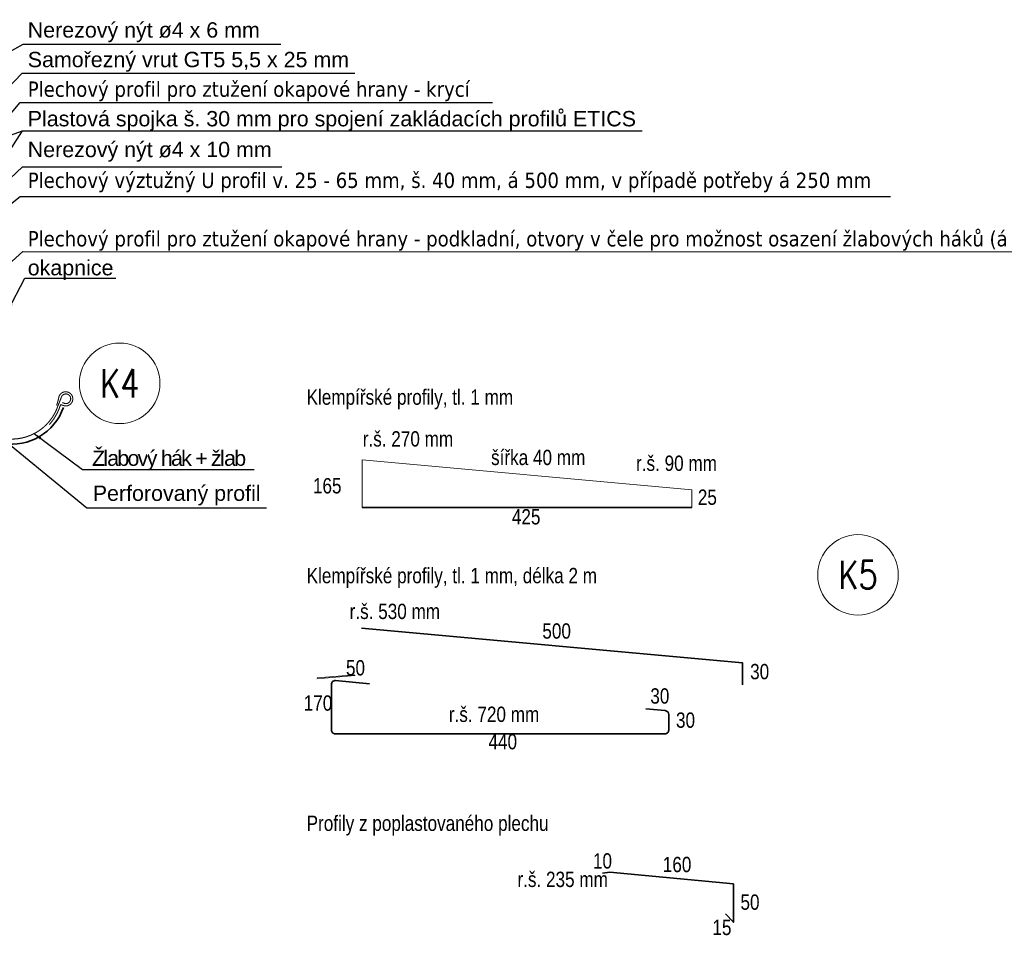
# Model space of a CAD drawing. Header units: millimetres. Extents: x -485339 to 350584, y -1189936 to 0.
# Tile 7 of 256: x -314800 to -313516, y -1062467 to -1061272. Entities that reach past the tile are written whole.
import ezdxf
from ezdxf.enums import TextEntityAlignment as Align

# ---------------------------------------------------------------- set-up
doc = ezdxf.new("R2010")
doc.units = ezdxf.units.MM
doc.header["$LTSCALE"] = 10
for name, color, linetype, lineweight in [('N_klemp', 220, 'Continuous', 35), ('N_popis', 10, 'Continuous', 18), ('N_čáry_plné', 10, 'Continuous', 18)]:
    doc.layers.add(name, color=color, linetype=linetype, lineweight=lineweight)
doc.styles.add('Andy', font='arial.ttf')
doc.styles.get("Standard").update_dxf_attribs({"font": 'simplex.shx', "width": 0.8})
doc.dimstyles.get("Standard").update_dxf_attribs({"dimtxt": 0.18, "dimasz": 0.18, "dimexe": 0.18, "dimexo": 0.0625, "dimgap": 0.09, "dimtad": 0, "dimtih": 1, "dimtoh": 1, "dimdec": 4, "dimzin": 0, "dimdsep": 46, "dimtxsty": 'Standard', "dimcen": 0.09, "dimadec": 0, "dimazin": 0, "dimtfac": 1, "dimtdec": 4, "dimtofl": 0, "dimtmove": 0, "dimatfit": 3, "dimfxl": 1, "dimtolj": 1, "dimtzin": 0, "dimarcsym": 0})

# ---------------------------------------------------------------- blocks, each defined once
blk = doc.blocks.new('Žlab')
at = {"layer": 'N_klemp', "ltscale": 0.4}
for points in [[(58.4, 65.8, 1.39, 1.39, -2.435749), (66.2, 74.4, 1.39, 1.39, 0)], [(-70.7, 49.5, 1.39, 1.39, -2.196165), (-62.2, 60.6, 1.39, 1.39, 0)], [(66.5, 66.8, 1.39, 1.39, -0.107283), (61.6, 38.4, 1.39, 1.39, 0)], [(66.5, 66.8, 1.39, 1.39, 0), (66.2, 74.4, 1.39, 1.39, 0)], [(-65.3, 50.7, 1.39, 1.39, 0), (-70.9, 49.5, 1.39, 1.39, 0)], [(-52.8, 23.3, 1.39, 1.39, -0.109402), (-65.3, 50.7, 1.39, 1.39, 0)], [(-60.1, 49.2, 1.39, 1.39, -0.045148), (-62.2, 60.8, 1.39, 1.39, 0)]]:
    blk.add_lwpolyline(points, format="xyseb", dxfattribs=at)
at = {"layer": 'N_klemp', "ltscale": 0.4, "const_width": 1.39}
for points in [[(58.2, 68.5, -2.435562), (63.4, 74.3, -0.410583)], [(-69.9, 52.8, -2.812669), (-65.2, 59.2, -0.355534)], [(63.8, 66.7, -0.916331), (-62.3, 50, -1.091309)]]:
    blk.add_lwpolyline(points, format="xyb", dxfattribs=at)
for points in [[(63.8, 66.7), (63.4, 74.3)], [(-69.9, 52.8), (-67.1, 53.5)], [(-62.3, 50), (-65.2, 59.2)], [(-58.8, 49.6), (-58.8, 49.6)]]:
    blk.add_lwpolyline(points, dxfattribs=at)

msp = doc.modelspace()

# ---------------------------------------------------------------- linework, layer by layer
at = {"layer": 'N_klemp', "lineweight": 18}
for p, q in [((-314353.8, -1061846.9), (-313923.8, -1061885.9)), ((-314353.8, -1061908.9), (-314353.8, -1061846.9)), ((-313923.8, -1061908.9), (-313923.8, -1061885.9))]:
    msp.add_line(p, q, dxfattribs=at)
at = {"layer": 'N_klemp', "lineweight": 35}
for points in [[(-314743.4, -1061778.4, -0.845554), (-314882.1, -1061755.2, -0.010853), (-314877.8, -1061685.9, 0.191399), (-314878.7, -1061684, -0.02671), (-314878.7, -1061684, 0.139186), (-314878.7, -1061684, 6.378888)], [(-314344, -1062139.2), (-314388.3, -1062135, 0.44165), (-314393.8, -1062140), (-314393.8, -1062199.5, 0.414214), (-314388.8, -1062204.5), (-313958.8, -1062204.5, 0.414214), (-313953.8, -1062199.5), (-313953.8, -1062179.1, 0.387902), (-313958.3, -1062174.1), (-313983.6, -1062171.8)]]:
    msp.add_lwpolyline(points, format="xyb", dxfattribs=at)
for points in [[(-314353.8, -1061908.9), (-313923.8, -1061908.9)], [(-314354.5, -1062066.7), (-313857.4, -1062111.9), (-313857.4, -1062140.6)], [(-314040.3, -1062386.1), (-314030.4, -1062384.9), (-314030.4, -1062384.9), (-313869.3, -1062400.3), (-313869.3, -1062450.2), (-313869.3, -1062450.2), (-313879.6, -1062439.3)]]:
    msp.add_lwpolyline(points, dxfattribs=at)
at = {"layer": 'N_čáry_plné'}
for points in [[(-314412.8, -1062132.6), (-314363, -1062128.2)], [(-314412.2, -1062131.5), (-314363.1, -1062127.2)]]:
    msp.add_lwpolyline(points, dxfattribs=at)
for centre in [(-314670, -1061747), (-313706.9, -1061997)]:
    msp.add_circle(centre, 52.5, dxfattribs=at)

# ---------------------------------------------------------------- block references
at = {"layer": 'N_klemp', "xscale": -1, "rotation": 354.9990699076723}
msp.add_blockref('Žlab', (-314816.5, -1061819.6), dxfattribs=at)

# ---------------------------------------------------------------- texts
at = {"layer": 'N_popis', "width": 0.8}
for s, p in [('K4', (-314670, -1061747)), ('K5', (-313706.9, -1061997))]:
    msp.add_text(s, height=36.7, dxfattribs=at).set_placement(p, align=Align.MIDDLE_CENTER)
at = {"layer": 'N_popis', "style": 'Andy', "width": 0.8}
for s, p in [('Klempířské profily, tl. 1 mm', (-314426.2, -1061775)), ('r.š. 270 mm', (-314352.9, -1061829.5)), ('šířka 40 mm', (-314185.5, -1061853.7)), ('r.š. 90 mm', (-313996.4, -1061861.3)), ('165', (-314417.9, -1061890.7)), ('25', (-313915.8, -1061905.6)), ('425', (-314158.4, -1061931.2)), ('Klempířské profily, tl. 1 mm, délka 2 m', (-314426.1, -1062007.9)), ('r.š. 530 mm', (-314370, -1062054.6)), ('500', (-314118.6, -1062080.2)), ('50', (-314374.8, -1062128.2)), ('30', (-313847.6, -1062133.2)), ('30', (-313977.8, -1062165)), ('170', (-314429.9, -1062174.2)), ('r.š. 720 mm', (-314240.6, -1062188.9)), ('30', (-313944.3, -1062196.5)), ('440', (-314188.9, -1062224.6)), ('Profily z poplastovaného plechu', (-314426.1, -1062331.1)), ('10', (-314052.6, -1062380.2)), ('160', (-313961.5, -1062384.9)), ('r.š. 235 mm', (-314151.1, -1062404.3)), ('50', (-313860.2, -1062434)), ('15', (-313896.8, -1062467))]:
    msp.add_text(s, height=20, dxfattribs=at).set_placement(p)
at = {"layer": 'N_popis', "char_height": 20, "attachment_point": 4, "style": 'Andy'}
for s, insert in [('Nerezový nýt ø4 x 6 mm', (-314789.9, -1061288.9)), ('Samořezný vrut GT5 5,5 x 25 mm', (-314789.9, -1061327.5)), ('\\fTahoma|b0|i0|c238;Plechový profil pro ztužení okapové hrany - krycí', (-314789.9, -1061366)), ('Plastová spojka š. 30 mm pro spojení zakládacích profilů ETICS', (-314789.9, -1061404.7)), ('Nerezový nýt ø4 x 10 mm', (-314789.9, -1061444.9)), ('\\fTahoma|b0|i0|c238;Plechový výztužný U profil v. 25 - 65 mm, š. 40 mm, á 500 mm, v případě potřeby á 250 mm', (-314789.9, -1061484.9)), ('\\fTahoma|b0|i0|c238;Plechový profil pro ztužení okapové hrany - podkladní, otvory v čele pro možnost osazení žlabových háků (á 250 mm)', (-314789.9, -1061561.2)), ('okapnice', (-314789.9, -1061599.1)), ('{\\T0.8;Žlabový hák + žlab}', (-314706, -1061847.7)), ('Perforovaný profil ', (-314705.1, -1061893.4))]:
    msp.add_mtext(s, dxfattribs=dict(at, insert=insert))

# ---------------------------------------------------------------- leaders
at = {"layer": 'N_popis'}
for points in [[(-315299.3, -1061581.5), (-314796, -1061304.6), (-314459.7, -1061304.6)], [(-315100.6, -1061657.3), (-314797.3, -1061342.5), (-314363.3, -1061342.5)], [(-315015.6, -1061635), (-314799.9, -1061380.7), (-314183.8, -1061380.7)], [(-315333.2, -1061614.8), (-314796.7, -1061417.4), (-313988.4, -1061417.4)], [(-314967.2, -1061682.4), (-314796.7, -1061417.4), (-313988.4, -1061417.4)], [(-314958, -1061616.3), (-314796.8, -1061464.4), (-314458.4, -1061464.4)], [(-314985.5, -1061650), (-314799.8, -1061503.2), (-313664.3, -1061503.2)], [(-314899.5, -1061669.3), (-314796.5, -1061574.8), (-313366.6, -1061575.6)], [(-314815.7, -1061652.4), (-314793.7, -1061609.9), (-314675.1, -1061609.9)], [(-314949.9, -1061714.6), (-314712.7, -1061909.7), (-314478.3, -1061909.7)], [(-314781.1, -1061812.8), (-314718.3, -1061859.5), (-314494.5, -1061859.5)]]:
    msp.add_leader(points, dimstyle='Standard', override={"dimasz": 10}, dxfattribs=at)

doc.saveas('drawing.dxf')
